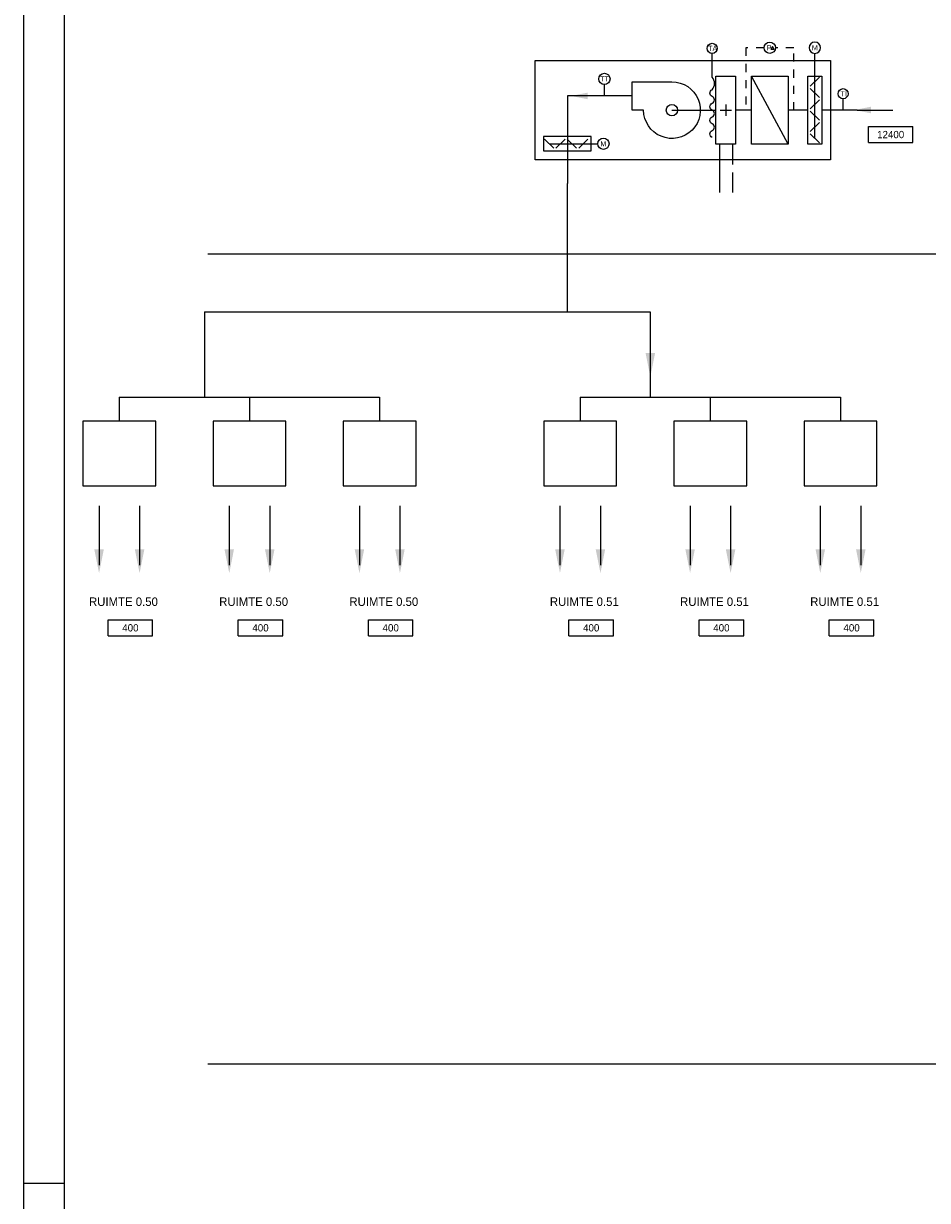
# Model space of a CAD drawing. Extents: x 0 to 1189, y 0 to 841.
# Tile 3 of 27: x 0 to 223, y 293 to 583. Entities that reach past the tile are written whole.
import ezdxf
from ezdxf.enums import TextEntityAlignment as Align

# ---------------------------------------------------------------- set-up
doc = ezdxf.new("R2010")
doc.units = 0
for name, pattern in [('2322107', [2000, 1000, 1000]), ('2322108', [7, 5, -2]), ('STABI22', [4, 2, -2])]:
    doc.linetypes.add(name, pattern=pattern)
doc.layers.get('0').update_dxf_attribs({"linetype": 'CONTINUOUS'})
for name, color, linetype in [('00KAD070', 5, 'CONTINUOUS'), ('BL$8----_TEKST', 7, 'CONTINUOUS'), ('WL561---', 4, 'CONTINUOUS'), ('WL561---_AANVOER', 4, 'CONTINUOUS'), ('WL561---_RETOUR', 4, 'CONTINUOUS'), ('WL570---_TOEVOER', 3, 'CONTINUOUS')]:
    doc.layers.add(name, color=color, linetype=linetype)
doc.styles.add('BURO-018', font='BUROFONT.shx', dxfattribs={"height": 1.8})
doc.styles.add('BURO-025', font='BUROFONT.shx', dxfattribs={"height": 2.5})

# ---------------------------------------------------------------- blocks, each defined once
blk = doc.blocks.new('AL-RNR')
at = {"color": 0, "linetype": 'CONTINUOUS'}
for p, q in [((-5.5, 2), (5.5, 2)), ((-5.5, -2), (-5.5, 2)), ((5.5, -2), (5.5, 2)), ((-5.5, -2), (5.5, -2))]:
    blk.add_line(p, q, dxfattribs=at)
blk = doc.blocks.new('30486013')
at = {"color": 0, "linetype": 'CONTINUOUS'}
blk.add_circle((0, 0), 2, dxfattribs=at)
at = {"color": 0, "linetype": 'CONTINUOUS', "style": 'BURO-018', "flags": 1}
blk.add_attdef('CV_MATCODE', (0, 0), '', height=1.8, dxfattribs=at)

msp = doc.modelspace()

# ---------------------------------------------------------------- hatches: boundary and pattern name
at = {"layer": 'WL561---'}
msp.add_hatch(color=5, dxfattribs=at).paths.add_polyline_path([(153.62, 501.92), (154.8, 496.03), (155.98, 501.92), (154.8, 501.92)])
at = {"layer": 'WL570---_TOEVOER', "linetype": 'CONTINUOUS'}
for points in [[(139.36, 566.19), (135.24, 565.37), (139.36, 564.54), (139.36, 565.37)], [(209.33, 562.71), (205.2, 561.89), (209.33, 561.07), (209.33, 561.89)], [(17.48, 453.45), (18.66, 447.56), (19.84, 453.45), (18.66, 453.45)], [(27.48, 453.45), (28.66, 447.56), (29.84, 453.45), (28.66, 453.45)], [(49.63, 453.45), (50.81, 447.56), (51.98, 453.45), (50.81, 453.45)], [(59.63, 453.45), (60.81, 447.56), (61.98, 453.45), (60.81, 453.45)], [(81.78, 453.45), (82.96, 447.56), (84.13, 453.45), (82.96, 453.45)], [(91.78, 453.45), (92.96, 447.56), (94.13, 453.45), (92.96, 453.45)], [(131.3, 453.45), (132.48, 447.56), (133.65, 453.45), (132.48, 453.45)], [(141.3, 453.45), (142.48, 447.56), (143.65, 453.45), (142.48, 453.45)], [(163.45, 453.45), (164.62, 447.56), (165.8, 453.45), (164.62, 453.45)], [(173.45, 453.45), (174.62, 447.56), (175.8, 453.45), (174.62, 453.45)], [(195.6, 453.45), (196.77, 447.56), (197.95, 453.45), (196.77, 453.45)], [(205.6, 453.45), (206.77, 447.56), (207.95, 453.45), (206.77, 453.45)]]:
    msp.add_hatch(color=5, dxfattribs=at).paths.add_polyline_path(points)

# ---------------------------------------------------------------- linework, layer by layer
at = {"layer": '00KAD070', "linetype": 'CONTINUOUS'}
msp.add_line((10, 831), (10, 10), dxfattribs=at)
at = {"layer": 'BL$8----_TEKST', "color": 7}
for points in [[(199.28, 574.11), (199.28, 549.61), (126.36, 549.61), (126.36, 574.11)], [(32.65, 485.11), (14.65, 485.11), (14.65, 469.14), (32.65, 469.14)], [(64.8, 485.11), (46.8, 485.11), (46.8, 469.14), (64.8, 469.14)], [(96.95, 485.11), (78.95, 485.11), (78.95, 469.14), (96.95, 469.14)], [(146.47, 485.11), (128.47, 485.11), (128.47, 469.14), (146.47, 469.14)], [(178.61, 485.11), (160.61, 485.11), (160.61, 469.14), (178.61, 469.14)], [(210.76, 485.11), (192.76, 485.11), (192.76, 469.14), (210.76, 469.14)]]:
    msp.add_lwpolyline(points, close=True, dxfattribs=at)
at = {"layer": 'WL561---', "color": 1, "linetype": 'STABI22'}
for p, q in [((178.35, 577.26), (178.35, 561.86)), ((182.9, 577.26), (178.35, 577.26))]:
    msp.add_line(p, q, dxfattribs=at)
at = {"layer": 'WL561---', "color": 5}
for p, q in [((134.32, 565.37), (134.32, 543.74)), ((134.32, 512.09), (134.32, 543.74)), ((44.71, 512.09), (154.79, 512.09)), ((44.71, 512.09), (44.71, 491.02)), ((154.79, 512.09), (154.79, 491.02)), ((23.65, 491.02), (23.65, 485.11)), ((23.65, 491.02), (87.95, 491.02)), ((55.8, 491.02), (55.8, 485.11)), ((87.95, 491.02), (87.95, 485.11)), ((137.47, 491.02), (201.76, 491.02)), ((137.47, 491.02), (137.47, 485.11)), ((169.61, 491.02), (169.61, 485.11)), ((201.76, 491.02), (201.76, 485.11))]:
    msp.add_line(p, q, dxfattribs=at)
at = {"layer": 'WL561---', "color": 8, "linetype": 'CONTINUOUS'}
for p, q in [((45.54, 526.38), (1169.51, 526.38)), ((45.54, 326.38), (974.02, 326.38))]:
    msp.add_line(p, q, dxfattribs=at)
at = {"layer": 'WL561---', "color": 1}
msp.add_lwpolyline([(184.56, 576.9), (185.36, 576.9), (184.96, 577.59)], close=True, dxfattribs=at)
at = {"layer": 'WL561---', "color": 1, "linetype": 'STABI22'}
msp.add_lwpolyline([(190.25, 561.86), (190.25, 577.26), (185.7, 577.26)], dxfattribs=at)
at = {"layer": 'WL561---', "color": 3}
msp.add_lwpolyline([(150.34, 568.86), (160.14, 568.86, -2.414214), (153.14, 561.86), (150.34, 561.86)], format="xyb", close=True, dxfattribs=at)
msp.add_circle((160.14, 561.86), 1.4, dxfattribs=at)
at = {"layer": 'WL561---_AANVOER', "color": 10, "linetype": '2322107'}
msp.add_line((171.89, 553.46), (171.89, 541.56), dxfattribs=at)
at = {"layer": 'WL561---_RETOUR', "linetype": '2322108'}
msp.add_line((175.1, 553.46), (175.1, 541.56), dxfattribs=at)
at = {"layer": 'WL570---_TOEVOER'}
for p, q in [((0, 841), (0, 0)), ((195.43, 554.86), (195.43, 575.86)), ((188.85, 553.46), (179.75, 570.26)), ((196.54, 569.97), (194.31, 567.75)), ((143.46, 565.37), (143.46, 568.17)), ((196.54, 564.95), (194.31, 567.17)), ((196.54, 564.37), (194.31, 562.15)), ((202.4, 561.86), (202.4, 564.66)), ((172.01, 561.86), (174.81, 561.86)), ((173.41, 563.26), (173.41, 560.46)), ((196.54, 559.35), (194.31, 561.57)), ((196.54, 558.77), (194.31, 556.55)), ((196.54, 553.75), (194.31, 555.97)), ((128.7, 554.68), (130.93, 552.45)), ((129.82, 553.56), (141.8, 553.56)), ((133.73, 554.68), (131.5, 552.45)), ((134.3, 554.68), (136.53, 552.45)), ((139.33, 554.68), (137.1, 552.45)), ((0, 297), (10, 297))]:
    msp.add_line(p, q, dxfattribs=at)
at = {"layer": 'WL570---_TOEVOER', "color": 5, "linetype": 'CONTINUOUS'}
for p, q in [((150.42, 565.37), (134.32, 565.37)), ((139.05, 565.37), (139.02, 565.37)), ((160.14, 561.86), (170.95, 561.86)), ((179.75, 561.86), (175.86, 561.86)), ((193.68, 561.86), (188.85, 561.86)), ((205.88, 561.86), (197.28, 561.86)), ((205.88, 561.86), (214.7, 561.86)), ((18.65, 464.14), (18.65, 449.52)), ((28.65, 464.14), (28.65, 449.52)), ((50.8, 464.14), (50.8, 449.52)), ((60.8, 464.14), (60.8, 449.52)), ((82.95, 464.14), (82.95, 449.52)), ((92.95, 464.14), (92.95, 449.52)), ((132.47, 464.14), (132.47, 449.52)), ((142.47, 464.14), (142.47, 449.52)), ((164.61, 464.14), (164.61, 449.52)), ((174.61, 464.14), (174.61, 449.52)), ((196.76, 464.14), (196.76, 449.52)), ((206.76, 464.14), (206.76, 449.52))]:
    msp.add_line(p, q, dxfattribs=at)
at = {"layer": 'WL570---_TOEVOER', "color": 6, "linetype": 'CONTINUOUS'}
msp.add_line((193.68, 561.86), (188.85, 561.86), dxfattribs=at)
at = {"layer": 'WL570---_TOEVOER'}
msp.add_lwpolyline([(170.08, 555.14, -0.666667), (170.08, 556.82, 0.666667), (170.08, 558.5, -0.666667), (170.08, 560.18, 0.666667), (170.08, 561.86, -0.666667), (170.08, 563.54, 0.666667), (170.08, 565.22, -0.666667), (170.08, 566.9, 0.363636), (170.08, 569.98), (170.08, 575.86)], format="xyb", dxfattribs=at)
for points in [[(170.95, 553.46), (170.95, 570.26), (175.85, 570.26), (175.85, 553.46)], [(179.75, 553.46), (179.75, 570.26), (188.85, 570.26), (188.85, 553.46)], [(193.68, 553.46), (193.68, 570.26), (197.18, 570.26), (197.18, 553.46)], [(128.42, 551.81), (140.22, 551.81), (140.22, 555.31), (128.42, 555.31)]]:
    msp.add_lwpolyline(points, close=True, dxfattribs=at)
for centre, radius in [((170.08, 577.11), 1.25), ((184.3, 577.26), 1.4), ((202.4, 565.91), 1.25)]:
    msp.add_circle(centre, radius, dxfattribs=at)

# ---------------------------------------------------------------- block references
at = {"layer": 'BL$8----_TEKST', "color": 7}
ref = msp.add_blockref('AL-RNR', (214.15, 555.83), dxfattribs=at)
ref.add_attrib('AL_RNR', '12400', dxfattribs={"layer": '0', "color": 0, "linetype": 'CONTINUOUS', "height": 1.8, "style": 'BURO-018'}).set_placement((214.15, 555.83), align=Align.MIDDLE)
ref = msp.add_blockref('AL-RNR', (26.39, 434.06), dxfattribs=at)
ref.add_attrib('AL_RNR', '400', dxfattribs={"layer": '0', "color": 0, "linetype": 'CONTINUOUS', "height": 1.8, "style": 'BURO-018'}).set_placement((26.39, 434.06), align=Align.MIDDLE)
ref = msp.add_blockref('AL-RNR', (58.53, 434.06), dxfattribs=at)
ref.add_attrib('AL_RNR', '400', dxfattribs={"layer": '0', "color": 0, "linetype": 'CONTINUOUS', "height": 1.8, "style": 'BURO-018'}).set_placement((58.53, 434.06), align=Align.MIDDLE)
ref = msp.add_blockref('AL-RNR', (90.68, 434.06), dxfattribs=at)
ref.add_attrib('AL_RNR', '400', dxfattribs={"layer": '0', "color": 0, "linetype": 'CONTINUOUS', "height": 1.8, "style": 'BURO-018'}).set_placement((90.68, 434.06), align=Align.MIDDLE)
ref = msp.add_blockref('AL-RNR', (140.2, 434.06), dxfattribs=at)
ref.add_attrib('AL_RNR', '400', dxfattribs={"layer": '0', "color": 0, "linetype": 'CONTINUOUS', "height": 1.8, "style": 'BURO-018'}).set_placement((140.2, 434.06), align=Align.MIDDLE)
ref = msp.add_blockref('AL-RNR', (172.35, 434.06), dxfattribs=at)
ref.add_attrib('AL_RNR', '400', dxfattribs={"layer": '0', "color": 0, "linetype": 'CONTINUOUS', "height": 1.8, "style": 'BURO-018'}).set_placement((172.35, 434.06), align=Align.MIDDLE)
ref = msp.add_blockref('AL-RNR', (204.5, 434.06), dxfattribs=at)
ref.add_attrib('AL_RNR', '400', dxfattribs={"layer": '0', "color": 0, "linetype": 'CONTINUOUS', "height": 1.8, "style": 'BURO-018'}).set_placement((204.5, 434.06), align=Align.MIDDLE)
at = {"layer": 'WL570---_TOEVOER', "extrusion": (0, 0, -1)}
ref = msp.add_blockref('30486013', (-195.43, 577.26), dxfattribs=dict(at, xscale=0.7000000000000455, yscale=0.7000000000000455, zscale=-0.7))
ref.add_attrib('CV_TEXT1', 'M', dxfattribs={"layer": '0', "color": 1, "height": 1.26, "rotation": 180, "style": 'BURO-018', "text_generation_flag": 4}).set_placement((195.43, 577.26), align=Align.MIDDLE)
at = {"layer": 'WL570---_TOEVOER'}
ref = msp.add_blockref('30486013', (143.46, 569.57), dxfattribs=dict(at, xscale=0.7000000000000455, yscale=0.7000000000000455, zscale=0.7))
ref.add_attrib('CV_TEXT1', 'TT', dxfattribs={"layer": '0', "color": 1, "height": 1.26, "rotation": 180, "style": 'BURO-018', "text_generation_flag": 4}).set_placement((143.46, 569.57), align=Align.MIDDLE)
ref = msp.add_blockref('30486013', (143.2, 553.56), dxfattribs=dict(at, xscale=0.7000000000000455, yscale=0.7000000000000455, zscale=0.7))
ref.add_attrib('CV_TEXT1', 'M', dxfattribs={"layer": '0', "color": 1, "height": 1.26, "style": 'BURO-018'}).set_placement((143.2, 553.56), align=Align.MIDDLE)

# ---------------------------------------------------------------- texts
at = {"layer": 'BL$8----_TEKST', "color": 7, "style": 'BURO-025'}
for s, p in [('RUIMTE 0.50', (16.17, 439.46)), ('RUIMTE 0.50', (48.32, 439.46)), ('RUIMTE 0.50', (80.47, 439.46)), ('RUIMTE 0.51', (129.99, 439.46)), ('RUIMTE 0.51', (162.14, 439.46)), ('RUIMTE 0.51', (194.28, 439.46))]:
    msp.add_text(s, height=2.1, dxfattribs=at).set_placement(p)
at = {"layer": 'WL561---', "color": 1, "style": 'BURO-018', "text_generation_flag": 6}
for s, p in [('TA', (169.1, 576.48)), ('P', (183.56, 576.64)), ('TI', (201.79, 565.28))]:
    msp.add_text(s, height=1.26, rotation=180, dxfattribs=at).set_placement(p)

doc.saveas('drawing.dxf')
